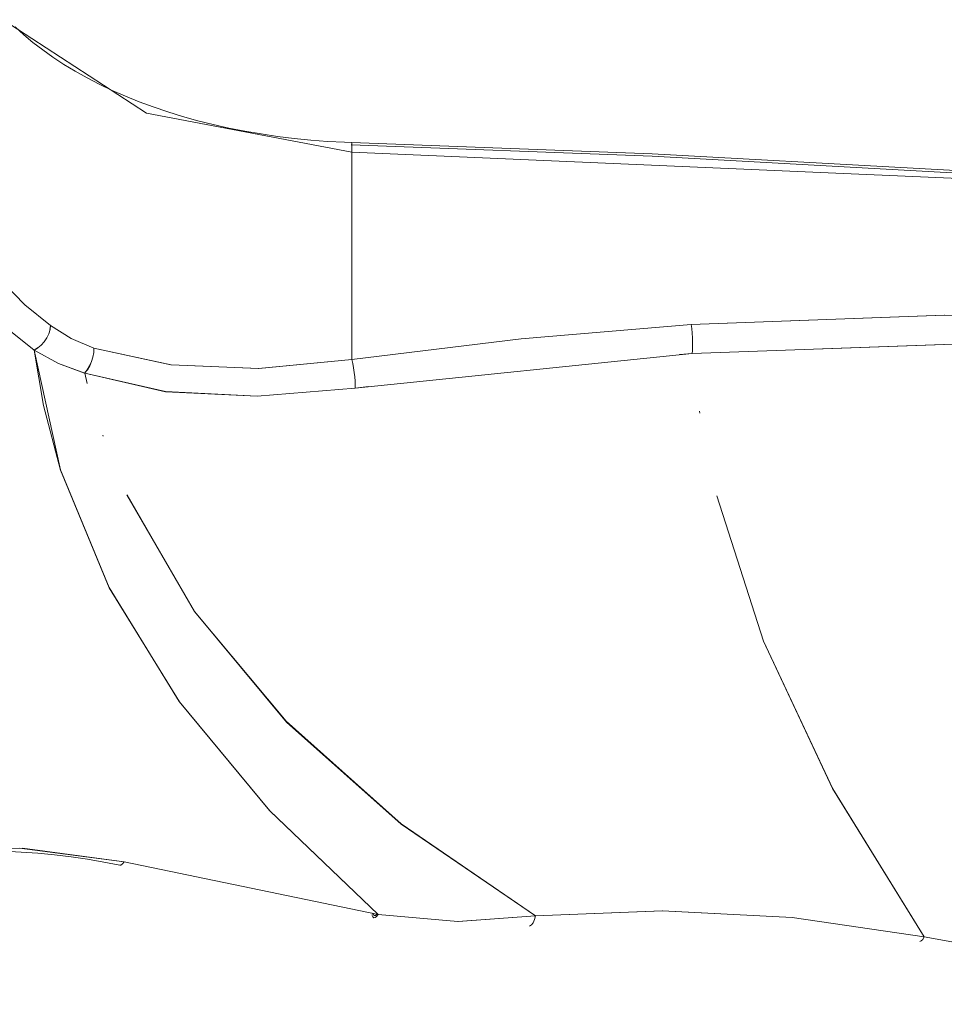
# Model space of a CAD drawing. Header units: millimetres. Extents: x 5921 to 11897, y 1480 to 7785.
# Tile 8 of 13: x 8619 to 8719, y 5312 to 5418. Entities that reach past the tile are written whole.
import ezdxf

# ---------------------------------------------------------------- set-up
doc = ezdxf.new("R2010")
doc.units = ezdxf.units.MM
doc.layers.add('Luminarias', color=7, linetype='Continuous', lineweight=20)

# ---------------------------------------------------------------- blocks, each defined once
blk = doc.blocks.new('33719DC - 33719DC ALO L Black_wood fan DC CCT-534711-00 Isometrico PDF')
at = {"layer": 'Luminarias', "lineweight": 15}
for p, q in [((-2281.2, 5404.59), (-2281.22, 5404.68)), ((-2281.19, 5404.38), (-2281.2, 5404.59)), ((-2281.19, 5404.38), (-2281.18, 5404.06)), ((-2281.18, 5404.06), (-2281.19, 5404.38)), ((-2281.18, 5404.06), (-2281.17, 5403.65)), ((-2281.17, 5403.65), (-2281.18, 5404.06)), ((-2281.17, 5403.65), (-2281.17, 5381.24)), ((-2281.17, 5381.24), (-2281.17, 5403.65)), ((-2217.18, 5386.02), (-2244.51, 5385.03)), ((-2313.75, 5384.91), (-2313.82, 5384.49)), ((-2313.8, 5384.49), (-2313.75, 5384.91)), ((-2311.51, 5383.51), (-2313.75, 5384.91)), ((-2244.51, 5385.03), (-2244.46, 5384.59)), ((-2244.46, 5384.59), (-2244.41, 5384.1)), ((-2309.08, 5382.47), (-2311.5, 5383.51)), ((-2244.41, 5384.1), (-2244.38, 5383.6)), ((-2244.38, 5383.6), (-2244.41, 5384.1)), ((-2244.38, 5383.6), (-2244.36, 5383.11)), ((-2244.36, 5383.11), (-2244.38, 5383.6)), ((-2315.14, 5382.5), (-2315.52, 5382.26)), ((-2315.52, 5382.26), (-2315.14, 5382.48)), ((-2315.52, 5382.26), (-2312.88, 5380.82)), ((-2315.51, 5382.26), (-2314.52, 5376.29)), ((-2309.08, 5382.01), (-2309.08, 5382.47)), ((-2300.74, 5380.67), (-2309.08, 5382.47)), ((-2244.4, 5381.88), (-2217.22, 5382.87)), ((-2244.37, 5382.22), (-2244.4, 5381.88)), ((-2244.4, 5381.88), (-2244.37, 5382.22)), ((-2244.36, 5382.65), (-2244.37, 5382.22)), ((-2244.37, 5382.22), (-2244.36, 5382.65)), ((-2244.36, 5383.11), (-2244.36, 5382.65)), ((-2244.36, 5382.65), (-2244.36, 5383.11)), ((-2309.52, 5380.57), (-2309.31, 5381.03)), ((-2309.31, 5381.03), (-2309.16, 5381.51)), ((-2309.16, 5381.51), (-2309.08, 5382)), ((-2281.14, 5381.1), (-2281.08, 5380.81)), ((-2280.82, 5378.13), (-2244.4, 5381.88)), ((-2244.4, 5381.88), (-2245.78, 5381.79)), ((-2312.88, 5380.81), (-2310.06, 5379.78)), ((-2310.06, 5379.78), (-2309.77, 5380.14)), ((-2309.77, 5380.14), (-2309.52, 5380.56)), ((-2281.08, 5380.8), (-2280.99, 5380.33)), ((-2280.92, 5379.84), (-2280.99, 5380.33)), ((-2280.99, 5380.33), (-2280.92, 5379.84)), ((-2310.05, 5379.77), (-2309.78, 5378.65)), ((-2309.78, 5378.65), (-2310.05, 5379.77)), ((-2280.87, 5379.36), (-2280.92, 5379.84)), ((-2280.92, 5379.84), (-2280.87, 5379.36)), ((-2280.83, 5378.9), (-2280.87, 5379.36)), ((-2280.87, 5379.36), (-2280.83, 5378.9)), ((-2280.83, 5378.9), (-2280.81, 5378.48)), ((-2280.81, 5378.48), (-2280.82, 5378.13)), ((-2279.38, 5378.34), (-2280.82, 5378.13)), ((-2243.61, 5375.67), (-2243.58, 5375.46)), ((-2308.05, 5372.96), (-2308.09, 5373.07)), ((-2317.08, 5328.43), (-2305.79, 5326.97)), ((-2278.34, 5321.29), (-2269.72, 5320.51)), ((-2269.68, 5320.51), (-2261.34, 5321.12)), ((-2261.77, 5320.16), (-2261.59, 5320.39)), ((-2261.59, 5320.39), (-2261.44, 5320.72)), ((-2261.44, 5320.72), (-2261.34, 5321.12)), ((-2261.98, 5320.02), (-2261.77, 5320.16)), ((-2219.33, 5318.87), (-2219.5, 5318.62))]:
    blk.add_line(p, q, dxfattribs=at)
for points in [[(-2317.55, 5417.19, 0), (-2316.63, 5416.34, 0), (-2315.64, 5415.51, 0), (-2314.59, 5414.69, 0), (-2313.48, 5413.9, 0), (-2312.31, 5413.13, 0), (-2311.08, 5412.39, 0), (-2309.8, 5411.67, 0), (-2308.47, 5410.98, 0), (-2307.08, 5410.32, 0), (-2305.65, 5409.69, 0), (-2304.17, 5409.09, 0), (-2302.64, 5408.53, 0), (-2301.08, 5408, 0), (-2299.48, 5407.51, 0), (-2297.84, 5407.05, 0), (-2296.17, 5406.63, 0), (-2294.47, 5406.25, 0), (-2292.74, 5405.91, 0), (-2290.99, 5405.61, 0), (-2289.22, 5405.35, 0), (-2287.43, 5405.13, 0), (-2285.63, 5404.95, 0), (-2283.82, 5404.81, 0), (-2281.99, 5404.72, 0), (-2281.23, 5404.69, 0)], [(-2318.87, 5417.96, 0), (-2303.37, 5407.86, 0), (-2281.17, 5403.65, 0)], [(-2281.17, 5403.65, 0), (-2303.37, 5407.86, 0), (-2318.87, 5417.96, 0)], [(-2191.04, 5400.02, 0), (-2248.73, 5403.22, 0), (-2281.24, 5404.43, 0)], [(-2191.02, 5400.28, 0), (-2248.72, 5403.48, 0), (-2281.23, 5404.69, 0)], [(-2281.22, 5404.68, 0), (-2281.2, 5404.59, 0), (-2281.19, 5404.38, 0)], [(-2151.98, 5396.31, 0), (-2216.43, 5400.82, 0), (-2281.17, 5403.65, 0)], [(-2281.17, 5403.65, 0), (-2216.43, 5400.82, 0), (-2151.98, 5396.31, 0)], [(-2313.75, 5384.91, 0), (-2316.53, 5387.15, 0), (-2318.87, 5389.55, 0)], [(-2318.87, 5389.55, 0), (-2316.53, 5387.15, 0), (-2313.75, 5384.91, 0)], [(-2320.89, 5387.13, 0), (-2318.43, 5384.61, 0), (-2315.52, 5382.26, 0)], [(-2315.52, 5382.26, 0), (-2318.43, 5384.61, 0), (-2320.89, 5387.13, 0)], [(-2244.51, 5385.03, 0), (-2217.15, 5386.03, 0), (-2189.77, 5385.47, 0)], [(-2315.12, 5382.49, 0), (-2314.75, 5382.79, 0), (-2314.42, 5383.17, 0), (-2314.14, 5383.59, 0), (-2313.93, 5384.03, 0), (-2313.8, 5384.48, 0)], [(-2313.75, 5384.91, 0), (-2311.5, 5383.51, 0), (-2309.08, 5382.47, 0)], [(-2281.17, 5381.24, 0), (-2262.9, 5383.49, 0), (-2244.51, 5385.03, 0)], [(-2244.51, 5385.03, 0), (-2262.9, 5383.49, 0), (-2281.17, 5381.24, 0)], [(-2244.41, 5384.1, 0), (-2244.46, 5384.59, 0), (-2244.51, 5385.03, 0)], [(-2310.05, 5379.77, 0), (-2312.88, 5380.81, 0), (-2315.52, 5382.27, 0)], [(-2278.34, 5321.29, 0), (-2290.09, 5332.51, 0), (-2299.83, 5344.3, 0), (-2307.41, 5356.6, 0), (-2312.68, 5369.32, 0), (-2315.52, 5382.26, 0)], [(-2309.08, 5382.47, 0), (-2309.07, 5382.01, 0), (-2309.16, 5381.51, 0), (-2309.31, 5381.03, 0), (-2309.51, 5380.56, 0), (-2309.76, 5380.14, 0), (-2310.06, 5379.77, 0)], [(-2309.08, 5382.47, 0), (-2300.72, 5380.66, 0), (-2291.24, 5380.29, 0), (-2281.17, 5381.24, 0)], [(-2189.98, 5382.32, 0), (-2217.16, 5382.87, 0), (-2244.4, 5381.88, 0)], [(-2281.17, 5381.24, 0), (-2291.28, 5380.29, 0), (-2300.72, 5380.66, 0)], [(-2280.99, 5380.33, 0), (-2281.08, 5380.81, 0), (-2281.17, 5381.24, 0)], [(-2280.82, 5378.13, 0), (-2291.42, 5377.27, 0), (-2301.32, 5377.76, 0), (-2310.05, 5379.77, 0)], [(-2310.05, 5379.77, 0), (-2301.31, 5377.78, 0), (-2291.43, 5377.27, 0), (-2280.82, 5378.13, 0)], [(-2280.82, 5378.13, 0), (-2280.81, 5378.48, 0), (-2280.83, 5378.9, 0)], [(-2314.51, 5376.27, 0), (-2312.67, 5369.3, 0), (-2307.4, 5356.59, 0), (-2299.81, 5344.27, 0), (-2290.06, 5332.47, 0), (-2278.34, 5321.29, 0)], [(-2305.5, 5366.64, 0), (-2298.19, 5354.01, 0), (-2288.29, 5342.15, 0), (-2275.84, 5331.08, 0), (-2261.34, 5321.12, 0)], [(-2261.34, 5321.12, 0), (-2275.86, 5331.04, 0), (-2288.23, 5342.06, 0), (-2298.17, 5354, 0), (-2305.47, 5366.64, 0)], [(-2241.76, 5366.53, 0), (-2236.7, 5350.82, 0), (-2229.22, 5334.87, 0), (-2219.33, 5318.87, 0)], [(-2219.33, 5318.87, 0), (-2229.24, 5334.9, 0), (-2236.7, 5350.82, 0), (-2241.75, 5366.52, 0)], [(-2305.79, 5326.97, 0), (-2316.76, 5328.44, 0), (-2328.02, 5328.37, 0), (-2338.92, 5326.75, 0), (-2348.84, 5323.68, 0)], [(-2318.73, 5328.13, 0), (-2316.91, 5328.03, 0), (-2315.1, 5327.9, 0), (-2313.3, 5327.72, 0), (-2311.51, 5327.51, 0), (-2309.74, 5327.25, 0), (-2307.99, 5326.95, 0), (-2306.27, 5326.61, 0), (-2306.25, 5326.61, 0)], [(-2306.27, 5326.61, 0), (-2306.13, 5326.62, 0), (-2305.96, 5326.75, 0), (-2305.79, 5326.97, 0)], [(-2305.79, 5326.97, 0), (-2292.07, 5324.11, 0), (-2278.34, 5321.29, 0)], [(-2278.94, 5321.44, 0), (-2278.86, 5321.26, 0), (-2278.75, 5321.17, 0), (-2278.63, 5321.18, 0), (-2278.48, 5321.29, 0)], [(-2261.34, 5321.12, 0), (-2247.63, 5321.68, 0), (-2233.6, 5320.95, 0), (-2219.33, 5318.87, 0)], [(-2219.33, 5318.87, 0), (-2233.62, 5320.95, 0), (-2247.67, 5321.67, 0), (-2261.34, 5321.12, 0)], [(-2278.34, 5321.28, 0), (-2278.51, 5321.07, 0), (-2278.67, 5320.94, 0), (-2278.81, 5320.92, 0), (-2278.92, 5321.03, 0), (-2279.01, 5321.24, 0)], [(-2261.34, 5321.12, 0), (-2269.72, 5320.51, 0), (-2278.34, 5321.29, 0)], [(-2261.34, 5321.12, 0), (-2261.44, 5320.72, 0), (-2261.59, 5320.39, 0), (-2261.77, 5320.16, 0), (-2261.98, 5320.02, 0)], [(-2219.82, 5318.36, 0), (-2219.67, 5318.42, 0), (-2219.5, 5318.59, 0), (-2219.33, 5318.87, 0)], [(-2179.07, 5311.57, 0), (-2199.21, 5315.23, 0), (-2219.33, 5318.87, 0)], [(-2219.33, 5318.87, 0), (-2199.21, 5315.23, 0), (-2179.07, 5311.57, 0)]]:
    blk.add_polyline3d(points, dxfattribs=at)

msp = doc.modelspace()

# ---------------------------------------------------------------- block references
at = {"layer": 'Luminarias', "color": 7, "lineweight": 15, "true_color": 0xfafafa}
msp.add_blockref('33719DC - 33719DC ALO L Black_wood fan DC CCT-534711-00 Isometrico PDF', (10936.37, 0), dxfattribs=at)

doc.saveas('drawing.dxf')
